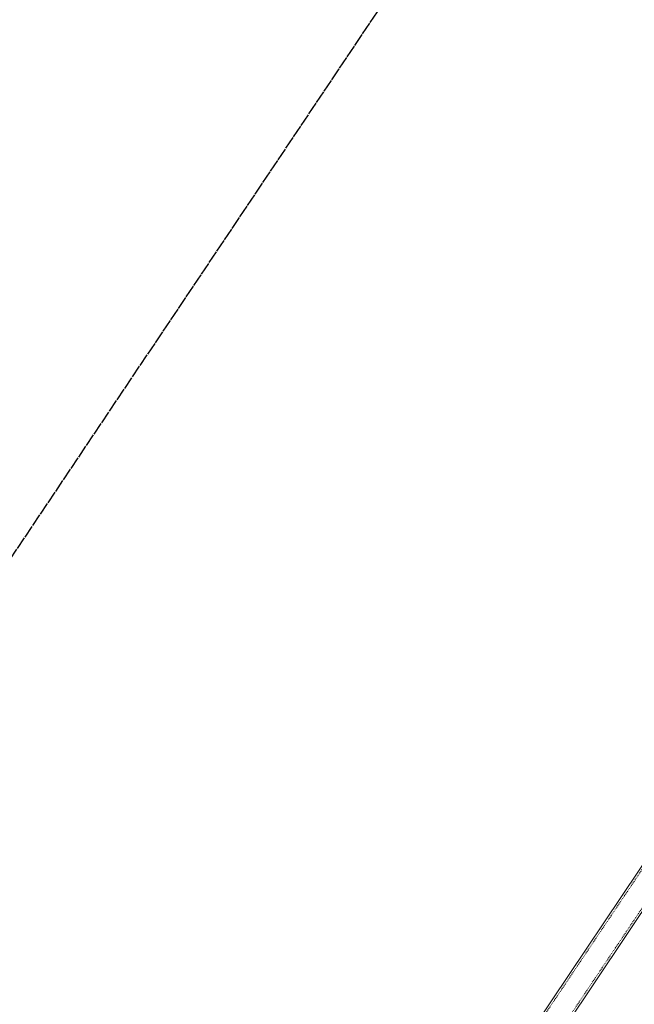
# Model space of a CAD drawing. Header units: inches. Extents: x 26089988 to 26091477, y 7484334 to 7485711.
# Tile 13 of 35: x 26090481 to 26090552, y 7484746 to 7484860. Entities that reach past the tile are written whole.
import ezdxf

# ---------------------------------------------------------------- set-up
doc = ezdxf.new("R2010")
doc.units = ezdxf.units.IN
doc.header["$MEASUREMENT"] = 0
for name, pattern in [('bhiddenpr', [0.1875, 0.125, -0.0625]), ('brebarpr', [1.5625, 1.5, -0.0625]), ('DGN Style 2', [0.017105, 0.010263, -0.006842])]:
    doc.linetypes.add(name, pattern=pattern)
for name, color, linetype in [('BR_P_Rail_Hidden', 230, 'bhiddenpr'), ('BR_P_Rail_Object', 230, 'Continuous'), ('BR_P_Rail_Reinforcing', 30, 'brebarpr')]:
    doc.layers.add(name, color=color, linetype=linetype)

msp = doc.modelspace()

# ---------------------------------------------------------------- linework, layer by layer
at = {"layer": 'BR_P_Rail_Hidden', "color": 1, "linetype": 'DGN Style 2', "lineweight": 0}
for p, q in [((26090374.73, 7484495.5), (26090807.65, 7485141.04)), ((26090376.8, 7484494.11), (26090809.73, 7485139.65))]:
    msp.add_line(p, q, dxfattribs=at)
at = {"layer": 'BR_P_Rail_Object', "color": 2, "lineweight": 13}
for p, q in [((26090374.52, 7484495.64), (26090807.45, 7485141.18)), ((26090809.94, 7485139.51), (26090377.01, 7484493.97))]:
    msp.add_line(p, q, dxfattribs=at)
at = {"layer": 'BR_P_Rail_Reinforcing'}
msp.add_lwpolyline([(26090455.61, 7484761.62), (26090589.52, 7484961.29), (26090595.35, 7484964.6), (26090610.95, 7484987.86)], dxfattribs=at)

doc.saveas('drawing.dxf')
